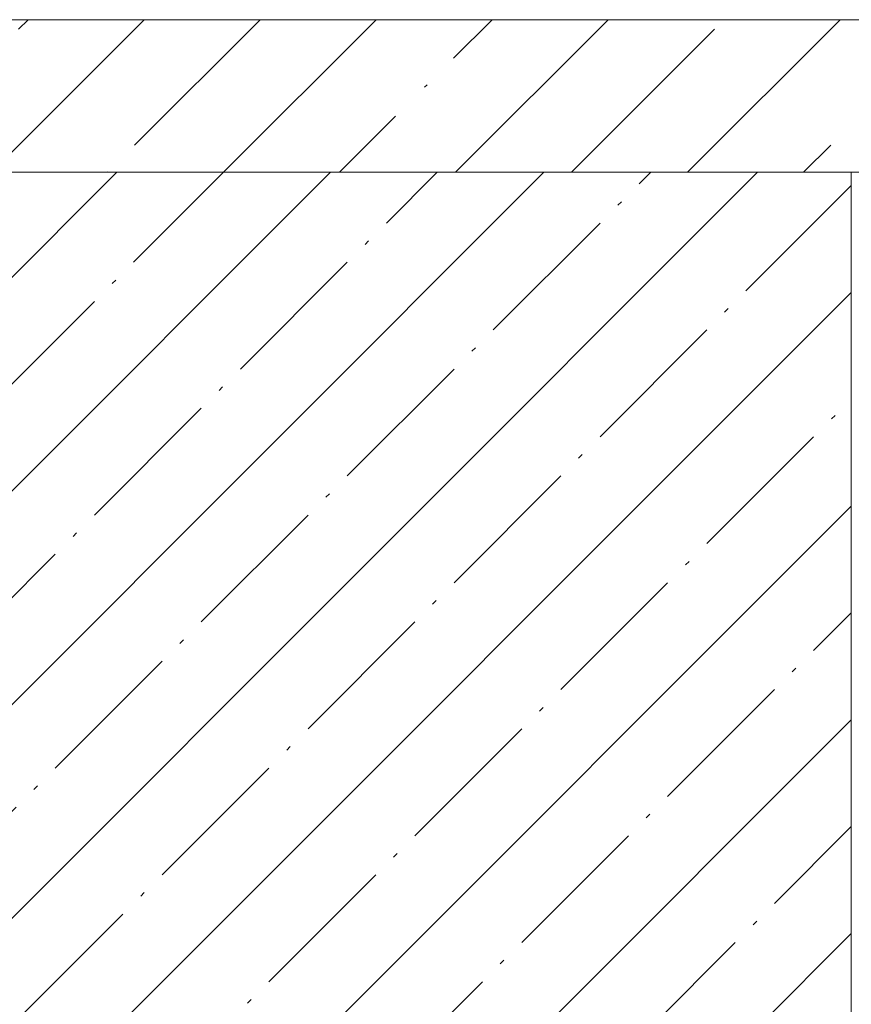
# Model space of a CAD drawing. Header units: millimetres. Extents: x -32229 to 291619, y -13689 to 125138.
# Tile 249 of 256: x 60049 to 61684, y 58815 to 60750. Entities that reach past the tile are written whole.
import ezdxf

# ---------------------------------------------------------------- set-up
doc = ezdxf.new("R2010")
doc.units = ezdxf.units.MM
for name, color, linetype, lineweight in [('A-FLOR-____-MCUT', 7, 'Continuous', 40), ('A-FLOR-____-PATT', 7, 'Continuous', 40), ('A-WALL-____-MCUT', 7, 'Continuous', 40), ('A-WALL-____-PATT', 7, 'Continuous', 40)]:
    doc.layers.add(name, color=color, linetype=linetype, lineweight=lineweight)
pattern_1 = [(45, (0, 0), (-210.0107, 210.0107), [297, -49.5, 9.9, -49.5]), (45, (0, 209.88), (-210.0107, 210.0107), [])]

# ---------------------------------------------------------------- blocks, each defined once
blk = doc.blocks.new('Наметкина 10_РД_АР_П_отсоединено_rvt-1--02 ЭМ')
at = {"layer": 'A-FLOR-____-PATT', "lineweight": 5, "true_color": 0xaaaaaa}
h = blk.add_hatch(dxfattribs=at)
h.set_pattern_fill('FP_29', color=253, style=0, pattern_type=2)
h.set_pattern_definition(pattern_1)
h.paths.add_polyline_path([(61684.3, 52950), (61684.3, 60450), (59990.8, 60450), (59990.8, 52950)])
h = blk.add_hatch(dxfattribs=at)
h.set_pattern_fill('FP_29', color=253, style=0, pattern_type=2)
h.set_pattern_definition(pattern_1)
h.paths.add_polyline_path([(61684.3, 52950), (61684.3, 60450), (59990.8, 60450), (59990.8, 52950)])
at = {"layer": 'A-WALL-____-PATT', "lineweight": 5, "true_color": 0xaaaaaa}
h = blk.add_hatch(dxfattribs=at)
h.set_pattern_fill('FP_3', color=253, style=0, pattern_type=2)
h.set_pattern_definition([(45, (0, 0), (-228.0985, 228.0985), []), (45, (228.1, 0), (-228.0985, 228.0985), [403.225, -80.645, 6.706, -73.939])])
h.paths.add_polyline_path([(62610.3, 60450), (76305.3, 60450), (76305.3, 60750), (52385.3, 60750), (52385.3, 60450), (54025.3, 60450)])
at = {"layer": 'A-FLOR-____-MCUT', "color": 253, "lineweight": 15, "true_color": 0xaaaaaa}
for p, q in [((61684.3, 60450), (59990.8, 60450)), ((61684.3, 52950), (61684.3, 60450))]:
    blk.add_line(p, q, dxfattribs=at)
at = {"layer": 'A-WALL-____-MCUT', "color": 253, "lineweight": 13, "true_color": 0xaaaaaa}
for p, q in [((76305.3, 60750), (54025.3, 60750)), ((54025.3, 60450), (62610.3, 60450))]:
    blk.add_line(p, q, dxfattribs=at)

msp = doc.modelspace()

# ---------------------------------------------------------------- block references
at = {"lineweight": 5}
msp.add_blockref('Наметкина 10_РД_АР_П_отсоединено_rvt-1--02 ЭМ', (0, 0), dxfattribs=at)

doc.saveas('drawing.dxf')
